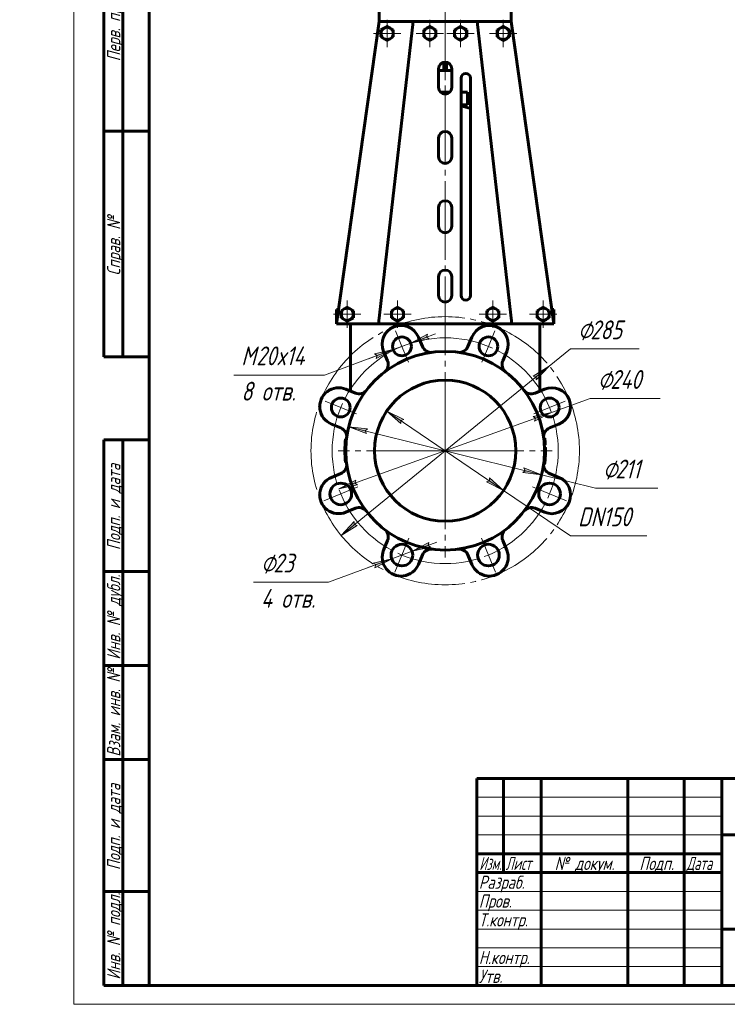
# Model space of a CAD drawing. Header units: millimetres. Extents: x -14 to 297, y 0 to 429.
# Tile 1 of 4: x -14 to 173, y 0 to 262. Entities that reach past the tile are written whole.
import ezdxf

# ---------------------------------------------------------------- set-up
doc = ezdxf.new("R2010")
doc.units = ezdxf.units.MM
for name, pattern in [('K5LT_AXLED', [25.370941, 20.870941, -1.5, 1.5, -1.5]), ('K5LT_BASIC', [0]), ('K5LT_THIN', [0])]:
    doc.linetypes.add(name, pattern=pattern)
doc.layers.add('Системный слой', color=7, linetype='Continuous')
doc.layers.add('Системный слой (1)', color=251, linetype='Continuous', true_color=0x6c6c6c)
doc.styles.add('KDIMTEXTSTYLE', font='txt', dxfattribs={"width": 0.96, "oblique": 15, "height": 5})
doc.styles.add('KTEXTSTYLE', font='txt', dxfattribs={"width": 0.96, "height": 5})
doc.dimstyles.new('KDIMSTYLE (0.25)', dxfattribs={"dimtxt": 5, "dimasz": 1, "dimexe": 2, "dimexo": 0, "dimgap": 1, "dimtad": 1, "dimlfac": 4, "dimtxsty": 'KDIMTEXTSTYLE', "dimsah": 1, "dimcen": 0, "dimdle": 1, "dimadec": 0, "dimazin": 0, "dimtfac": 0.667, "dimtmove": 0, "dimatfit": 3, "dimfxl": 1, "dimtvp": 1, "dimtolj": 1, "dimtzin": 0, "dimarcsym": 0})

# ---------------------------------------------------------------- blocks, each defined once
blk = doc.blocks.new('D0')
at = {"layer": 'Системный слой (1)'}
for points in [[(93.64, 177.21), (94.34, 176.77), (89.42, 175.65), (93.89, 178.01)], [(80.28, 171.56), (84.74, 173.92), (79.82, 172.8), (80.52, 172.35)]]:
    blk.add_hatch(color=7, dxfattribs=at).paths.add_polyline_path(points)
at = {"layer": 'Системный слой (1)', "color": 7, "linetype": 'K5LT_THIN', "lineweight": 18, "true_color": 0xffffff}
for p, q in [((89.42, 175.65), (95.99, 178.08)), ((93.89, 178.01), (89.42, 175.65)), ((93.64, 177.21), (93.89, 178.01)), ((89.42, 175.65), (84.74, 173.92)), ((89.42, 175.65), (94.34, 176.77)), ((94.34, 176.77), (93.64, 177.21)), ((84.74, 173.92), (66.54, 167.18)), ((84.74, 173.92), (78.17, 171.49)), ((84.74, 173.92), (79.82, 172.8)), ((79.82, 172.8), (80.52, 172.35)), ((80.28, 171.56), (84.74, 173.92)), ((80.52, 172.35), (80.28, 171.56))]:
    blk.add_line(p, q, dxfattribs=at)
blk.add_wipeout([(44.46, 158.8), (44.46, 175.56), (63.74, 175.56), (63.74, 158.8)]).dxf.layer = 'Системный слой (1)'
blk.add_line((66.54, 167.18), (42.46, 167.18), dxfattribs=at)
at = {"layer": 'Системный слой (1)', "color": 7, "char_height": 5, "attachment_point": 1, "style": 'KTEXTSTYLE'}
for s, insert in [('\\fArial|b0|c204|p34;\\H5.0;\\W1.000;\\Q15;\\fGOST Type AU|b0|i0|c204|p34;\\Q15;\\W0.960;M', (44.46, 174.77)), ('\\fArial|b0|c204|p34;\\H5.0;\\W1.000;\\Q15;\\fGOST Type AU|b0|i0|c204|p34;\\Q15;\\W0.960;20x14', (48.43, 174.77)), ('\\fArial|b0|c204|p34;\\H5.0;\\W1.000;\\Q15;\\fGOST Type AU|b0|i0|c204|p34;\\Q15;\\W0.960;8 отв.', (44.46, 165.38))]:
    blk.add_mtext(s, dxfattribs=dict(at, insert=insert))
blk = doc.blocks.new('KDIMARROW_01')
at = {"layer": 'Системный слой'}
blk.add_hatch(color=0, dxfattribs=at).paths.add_polyline_path([(0, 0), (-5, 0.66), (-4.5, 0), (-5, -0.66)])
at = {"layer": 'Системный слой', "color": 0, "linetype": 'K5LT_THIN', "lineweight": 18}
for p, q in [((-4.5, 0), (-5, 0.66)), ((-5, 0.66), (0, 0)), ((0, 0), (-5, -0.66)), ((-5, -0.66), (-4.5, 0))]:
    blk.add_line(p, q, dxfattribs=at)
at = {"layer": 'Системный слой (1)', "color": 0, "linetype": 'K5LT_THIN', "lineweight": 18}
blk.add_line((98.56, 147.07), (98.31, 147.07), dxfattribs=at)
blk = doc.blocks.new('D1')
at = {"layer": 'Системный слой (1)'}
for points in [[(94, 121.91), (94.7, 121.46), (89.78, 120.35), (94.24, 122.7)], [(79.92, 116), (84.38, 118.36), (79.47, 117.24), (80.16, 116.8)]]:
    blk.add_hatch(color=7, dxfattribs=at).paths.add_polyline_path(points)
at = {"layer": 'Системный слой (1)', "color": 7, "linetype": 'K5LT_THIN', "lineweight": 18, "true_color": 0xffffff}
for p, q in [((89.78, 120.35), (84.38, 118.36)), ((89.78, 120.35), (96.34, 122.77)), ((94.24, 122.7), (89.78, 120.35)), ((89.78, 120.35), (94.7, 121.46)), ((94, 121.91), (94.24, 122.7)), ((94.7, 121.46), (94, 121.91)), ((84.38, 118.36), (67.55, 112.14)), ((84.38, 118.36), (77.82, 115.93)), ((84.38, 118.36), (79.47, 117.24)), ((79.92, 116), (84.38, 118.36)), ((79.47, 117.24), (80.16, 116.8)), ((80.16, 116.8), (79.92, 116))]:
    blk.add_line(p, q, dxfattribs=at)
blk.add_wipeout([(49.68, 103.75), (49.68, 120.52), (64.92, 120.52), (64.92, 103.75)]).dxf.layer = 'Системный слой (1)'
blk.add_line((67.55, 112.14), (47.68, 112.14), dxfattribs=at)
at = {"layer": 'Системный слой (1)', "color": 7, "char_height": 5, "attachment_point": 1, "style": 'KTEXTSTYLE'}
for s, insert in [('\\fArial|b0|c204|p34;\\H5.0;\\W1.000;\\Q15;\\fGOST Type AU|b0|i0|c204|p34;\\Q15;\\W0.960;⌀', (49.68, 119.72)), ('\\fArial|b0|c204|p34;\\H5.0;\\W1.000;\\Q15;\\fGOST Type AU|b0|i0|c204|p34;\\Q15;\\W0.960;23', (52.98, 119.72)), ('\\fArial|b0|c204|p34;\\H5.0;\\W1.000;\\Q15;\\fGOST Type AU|b0|i0|c204|p34;\\Q15;\\W0.960;4 отв.', (49.68, 110.34))]:
    blk.add_mtext(s, dxfattribs=dict(at, insert=insert))
blk = doc.blocks.new('U2')
at = {"layer": 'Системный слой (1)', "color": 30, "linetype": 'K5LT_AXLED', "lineweight": 18, "true_color": 0xff8000}
for q in [(72.57, 186.94), (68.94, 183.32), (76.19, 183.32), (72.57, 179.69)]:
    blk.add_line((72.57, 183.32), q, dxfattribs=at)
blk = doc.blocks.new('U3')
at = {"layer": 'Системный слой (1)', "color": 30, "linetype": 'K5LT_AXLED', "lineweight": 18, "true_color": 0xff8000}
for q in [(83.14, 261.57), (79.52, 257.94), (86.77, 257.94), (83.14, 254.32)]:
    blk.add_line((83.14, 257.94), q, dxfattribs=at)
blk = doc.blocks.new('U4')
at = {"layer": 'Системный слой (1)', "color": 30, "linetype": 'K5LT_AXLED', "lineweight": 18, "true_color": 0xff8000}
for q in [(85.9, 186.94), (82.28, 183.32), (89.53, 183.32), (85.9, 179.69)]:
    blk.add_line((85.9, 183.32), q, dxfattribs=at)
blk = doc.blocks.new('U5')
at = {"layer": 'Системный слой (1)', "color": 30, "linetype": 'K5LT_AXLED', "lineweight": 18, "true_color": 0xff8000}
for q in [(94.48, 261.57), (90.85, 257.94), (98.1, 257.94), (94.48, 254.32)]:
    blk.add_line((94.48, 257.94), q, dxfattribs=at)
blk = doc.blocks.new('U6')
at = {"layer": 'Системный слой (1)', "color": 30, "linetype": 'K5LT_AXLED', "lineweight": 18, "true_color": 0xff8000}
for q in [(102.65, 261.57), (99.02, 257.94), (106.27, 257.94), (102.65, 254.32)]:
    blk.add_line((102.65, 257.94), q, dxfattribs=at)
blk = doc.blocks.new('U7')
at = {"layer": 'Системный слой (1)', "color": 30, "linetype": 'K5LT_AXLED', "lineweight": 18, "true_color": 0xff8000}
for q in [(111.22, 186.94), (107.59, 183.32), (114.84, 183.32), (111.22, 179.69)]:
    blk.add_line((111.22, 183.32), q, dxfattribs=at)
blk = doc.blocks.new('U8')
at = {"layer": 'Системный слой (1)', "color": 30, "linetype": 'K5LT_AXLED', "lineweight": 18, "true_color": 0xff8000}
for q in [(113.98, 261.57), (110.35, 257.94), (117.6, 257.94), (113.98, 254.32)]:
    blk.add_line((113.98, 257.94), q, dxfattribs=at)
blk = doc.blocks.new('U9')
at = {"layer": 'Системный слой (1)', "color": 30, "linetype": 'K5LT_AXLED', "lineweight": 18, "true_color": 0xff8000}
for q in [(124.56, 186.94), (120.93, 183.32), (128.18, 183.32), (124.56, 179.69)]:
    blk.add_line((124.56, 183.32), q, dxfattribs=at)
blk = doc.blocks.new('D2')
at = {"layer": 'Системный слой (1)'}
for points in [[(122.74, 165.88), (126.2, 169.54), (121.91, 166.9), (122.71, 166.7)], [(70.92, 124.59), (75.21, 127.24), (74.41, 127.43), (74.38, 128.26)]]:
    blk.add_hatch(color=7, dxfattribs=at).paths.add_polyline_path(points)
at = {"layer": 'Системный слой (1)', "color": 7, "linetype": 'K5LT_THIN', "lineweight": 18, "true_color": 0xffffff}
for p, q in [((126.2, 169.54), (131.81, 174.1)), ((70.92, 124.59), (126.2, 169.54)), ((121.91, 166.9), (126.2, 169.54)), ((126.2, 169.54), (122.74, 165.88)), ((122.71, 166.7), (121.91, 166.9)), ((122.74, 165.88), (122.71, 166.7)), ((70.92, 124.59), (74.38, 128.26)), ((74.38, 128.26), (74.41, 127.43)), ((75.21, 127.24), (70.92, 124.59)), ((74.41, 127.43), (75.21, 127.24))]:
    blk.add_line(p, q, dxfattribs=at)
blk.add_wipeout([(133.81, 175.1), (133.81, 182.48), (147.49, 182.48), (147.49, 175.1)]).dxf.layer = 'Системный слой (1)'
blk.add_line((131.81, 174.1), (150.06, 174.1), dxfattribs=at)
at = {"layer": 'Системный слой (1)', "color": 7, "char_height": 5, "attachment_point": 1, "style": 'KTEXTSTYLE'}
for s, insert in [('\\fArial|b0|c204|p34;\\H5.0;\\W1.000;\\Q15;\\fGOST Type AU|b0|i0|c204|p34;\\Q15;\\W0.960;⌀', (133.81, 181.68)), ('\\fArial|b0|c204|p34;\\H5.0;\\W1.000;\\Q15;\\fGOST Type AU|b0|i0|c204|p34;\\Q15;\\W0.960;285', (137.11, 181.68))]:
    blk.add_mtext(s, dxfattribs=dict(at, insert=insert))
blk = doc.blocks.new('D3')
at = {"layer": 'Системный слой (1)'}
for points in [[(77.34, 152.37), (77.98, 152.88), (72.97, 153.46), (77.66, 151.61)], [(124.15, 140.68), (119.46, 142.53), (119.78, 141.77), (119.14, 141.25)]]:
    blk.add_hatch(color=7, dxfattribs=at).paths.add_polyline_path(points)
at = {"layer": 'Системный слой (1)', "color": 7, "linetype": 'K5LT_THIN', "lineweight": 18, "true_color": 0xffffff}
for p, q in [((72.97, 153.46), (77.98, 152.88)), ((77.66, 151.61), (72.97, 153.46)), ((72.97, 153.46), (124.15, 140.68)), ((77.98, 152.88), (77.34, 152.37)), ((77.34, 152.37), (77.66, 151.61)), ((119.14, 141.25), (119.78, 141.77)), ((119.78, 141.77), (119.46, 142.53)), ((119.46, 142.53), (124.15, 140.68)), ((124.15, 140.68), (119.14, 141.25)), ((124.15, 140.68), (138.44, 137.11))]:
    blk.add_line(p, q, dxfattribs=at)
blk.add_wipeout([(140.44, 138.11), (140.44, 145.49), (152.48, 145.49), (152.48, 138.11)]).dxf.layer = 'Системный слой (1)'
blk.add_line((138.44, 137.11), (154.98, 137.11), dxfattribs=at)
at = {"layer": 'Системный слой (1)', "color": 7, "char_height": 5, "attachment_point": 1, "style": 'KTEXTSTYLE'}
for s, insert in [('\\fArial|b0|c204|p34;\\H5.0;\\W1.000;\\Q15;\\fGOST Type AU|b0|i0|c204|p34;\\Q15;\\W0.960;⌀', (140.44, 144.7)), ('\\fArial|b0|c204|p34;\\H5.0;\\W1.000;\\Q15;\\fGOST Type AU|b0|i0|c204|p34;\\Q15;\\W0.960;211', (143.75, 144.7))]:
    blk.add_mtext(s, dxfattribs=dict(at, insert=insert))
blk = doc.blocks.new('D4')
at = {"layer": 'Системный слой (1)'}
for points in [[(122.31, 154.9), (126.79, 157.21), (121.87, 156.14), (122.56, 155.69)], [(75.26, 137.99), (74.56, 138.45), (74.81, 139.23), (70.33, 136.92)]]:
    blk.add_hatch(color=7, dxfattribs=at).paths.add_polyline_path(points)
at = {"layer": 'Системный слой (1)', "color": 7, "linetype": 'K5LT_THIN', "lineweight": 18, "true_color": 0xffffff}
for p, q in [((126.79, 157.21), (137.08, 160.91)), ((70.33, 136.92), (126.79, 157.21)), ((121.87, 156.14), (126.79, 157.21)), ((126.79, 157.21), (122.31, 154.9)), ((122.56, 155.69), (121.87, 156.14)), ((122.31, 154.9), (122.56, 155.69)), ((70.33, 136.92), (74.81, 139.23)), ((74.81, 139.23), (74.56, 138.45)), ((75.26, 137.99), (70.33, 136.92)), ((74.56, 138.45), (75.26, 137.99))]:
    blk.add_line(p, q, dxfattribs=at)
blk.add_wipeout([(139.08, 161.91), (139.08, 169.29), (153.02, 169.29), (153.02, 161.91)]).dxf.layer = 'Системный слой (1)'
blk.add_line((137.08, 160.91), (155.6, 160.91), dxfattribs=at)
at = {"layer": 'Системный слой (1)', "color": 7, "char_height": 5, "attachment_point": 1, "style": 'KTEXTSTYLE'}
for s, insert in [('\\fArial|b0|c204|p34;\\H5.0;\\W1.000;\\Q15;\\fGOST Type AU|b0|i0|c204|p34;\\Q15;\\W0.960;⌀', (139.08, 168.5)), ('\\fArial|b0|c204|p34;\\H5.0;\\W1.000;\\Q15;\\fGOST Type AU|b0|i0|c204|p34;\\Q15;\\W0.960;240', (142.39, 168.5))]:
    blk.add_mtext(s, dxfattribs=dict(at, insert=insert))
blk = doc.blocks.new('D5')
at = {"layer": 'Системный слой (1)'}
for points in [[(87.57, 155.35), (83.06, 157.62), (86.83, 154.26), (86.78, 155.09)], [(114.06, 136.51), (110.3, 139.87), (110.34, 139.05), (109.56, 138.78)]]:
    blk.add_hatch(color=7, dxfattribs=at).paths.add_polyline_path(points)
at = {"layer": 'Системный слой (1)', "color": 7, "linetype": 'K5LT_THIN', "lineweight": 18, "true_color": 0xffffff}
for p, q in [((83.06, 157.62), (87.57, 155.35)), ((86.83, 154.26), (83.06, 157.62)), ((83.06, 157.62), (114.06, 136.51)), ((87.57, 155.35), (86.78, 155.09)), ((86.78, 155.09), (86.83, 154.26)), ((109.56, 138.78), (110.34, 139.05)), ((114.06, 136.51), (109.56, 138.78)), ((110.34, 139.05), (110.3, 139.87)), ((110.3, 139.87), (114.06, 136.51)), ((114.06, 136.51), (131.82, 124.42))]:
    blk.add_line(p, q, dxfattribs=at)
blk.add_wipeout([(133.82, 125.42), (133.82, 132.8), (149.41, 132.8), (149.41, 125.42)]).dxf.layer = 'Системный слой (1)'
blk.add_line((131.82, 124.42), (152.06, 124.42), dxfattribs=at)
at = {"layer": 'Системный слой (1)', "color": 7, "insert": (133.82, 132), "char_height": 5, "attachment_point": 1, "style": 'KTEXTSTYLE'}
blk.add_mtext('\\fArial|b0|c204|p34;\\H5.0;\\W1.000;\\Q15;\\fGOST Type AU|b0|i0|c204|p34;\\Q15;\\W0.960;DN150', dxfattribs=at)
blk = doc.blocks.new('U10')
at = {"layer": 'Системный слой (1)', "color": 30, "linetype": 'K5LT_AXLED', "lineweight": 18, "true_color": 0xff8000}
for q in [(98.56, 344.07), (70.19, 147.07), (126.94, 147.07), (98.56, 118.69)]:
    blk.add_line((98.56, 147.07), q, dxfattribs=at)
blk = doc.blocks.new('U11')
at = {"layer": 'Системный слой (1)', "color": 30, "linetype": 'K5LT_AXLED', "lineweight": 18, "true_color": 0xff8000}
for p, q in [((87.08, 174.78), (85.36, 178.94)), ((110.04, 174.78), (111.76, 178.94)), ((88.8, 170.63), (87.08, 174.78)), ((108.32, 170.63), (110.04, 174.78)), ((70.84, 158.55), (66.69, 160.27)), ((126.28, 158.55), (130.43, 160.27)), ((75, 156.83), (70.84, 158.55)), ((122.12, 156.83), (126.28, 158.55)), ((75.35, 137.45), (70.84, 135.59)), ((121.77, 137.45), (126.28, 135.59)), ((70.84, 135.59), (66.34, 133.72)), ((126.28, 135.59), (130.78, 133.72)), ((88.95, 123.86), (87.08, 119.35)), ((108.18, 123.86), (110.04, 119.35)), ((87.08, 119.35), (85.21, 114.85)), ((110.04, 119.35), (111.91, 114.85))]:
    blk.add_line(p, q, dxfattribs=at)
for start, end in [(67.5, 112.5), (112.5, 157.5), (22.5, 67.5), (157.5, 202.5), (337.5, 22.5), (202.5, 247.5), (292.5, 337.5), (247.5, 292.5)]:
    blk.add_arc((98.56, 147.07), 30, start, end, dxfattribs=at)
blk = doc.blocks.new('U18')
at = {"color": 7, "linetype": 'K5LT_THIN', "lineweight": 18, "true_color": 0xffffff}
for p, q in [((0, 0), (0, 420)), ((107, 55), (172, 55)), ((107, 50), (172, 50)), ((107, 45), (172, 45)), ((107, 30), (172, 30)), ((107, 25), (172, 25)), ((107, 20), (172, 20)), ((107, 15), (172, 15)), ((107, 10), (172, 10)), ((297, 0), (0, 0))]:
    blk.add_line(p, q, dxfattribs=at)
at = {"color": 143, "linetype": 'K5LT_BASIC', "lineweight": 60, "true_color": 0x33acca}
for p, q in [((20, 5), (20, 415)), ((8, 172), (8, 292)), ((13, 172), (13, 292)), ((20, 232), (8, 232)), ((20, 172), (8, 172)), ((8, 5), (8, 150)), ((20, 150), (8, 150)), ((13, 5), (13, 150)), ((20, 115), (8, 115)), ((20, 90), (8, 90)), ((20, 65), (8, 65)), ((107, 60), (292, 60)), ((107, 5), (107, 60)), ((114, 35), (114, 60)), ((124, 5), (124, 60)), ((147, 5), (147, 60)), ((162, 5), (162, 60)), ((172, 5), (172, 60)), ((172, 45), (292, 45)), ((107, 40), (172, 40)), ((107, 35), (172, 35)), ((20, 30), (8, 30)), ((172, 20), (242, 20)), ((20, 5), (8, 5)), ((292, 5), (20, 5))]:
    blk.add_line(p, q, dxfattribs=at)
at = {"color": 7, "char_height": 3.5, "attachment_point": 1, "rotation": 90, "style": 'KTEXTSTYLE'}
for s, insert in [('\\fArial|b0|c204|p34;\\H5.0;\\W1.000;\\Q15;\\fGOST Type AU|b0|i0|c204|p34;\\Q15;\\W0.960;\\H3.50;Перв. примен.', (8.82, 250.52)), ('\\fArial|b0|c204|p34;\\H5.0;\\W1.000;\\Q15;\\fGOST Type AU|b0|i0|c204|p34;\\Q15;\\W0.960;\\H3.50;Справ. №', (8.82, 193.63)), ('\\fArial|b0|c204|p34;\\H5.0;\\W1.000;\\Q15;\\fGOST Type AU|b0|i0|c204|p34;\\Q15;\\W0.960;\\H3.50;Подп. и дата', (8.82, 120.66)), ('\\fArial|b0|c204|p34;\\H5.0;\\W1.000;\\Q15;\\fGOST Type AU|b0|i0|c204|p34;\\Q15;\\W0.960;\\H3.50;Инв. № дубл.', (8.82, 91.57)), ('\\fArial|b0|c204|p34;\\H5.0;\\W1.000;\\Q15;\\fGOST Type AU|b0|i0|c204|p34;\\Q15;\\W0.960;\\H3.50;Взам. инв. №', (8.82, 65.8)), ('\\fArial|b0|c204|p34;\\H5.0;\\W1.000;\\Q15;\\fGOST Type AU|b0|i0|c204|p34;\\Q15;\\W0.960;\\H3.50;Подп. и дата', (8.82, 35.66)), ('\\fArial|b0|c204|p34;\\H5.0;\\W1.000;\\Q15;\\fGOST Type AU|b0|i0|c204|p34;\\Q15;\\W0.960;\\H3.50;Инв. № подл.', (8.82, 6.57))]:
    blk.add_mtext(s, dxfattribs=dict(at, insert=insert))
at = {"color": 7, "char_height": 3.5, "attachment_point": 1, "style": 'KTEXTSTYLE'}
for s, insert in [('\\fArial|b0|c204|p34;\\H5.0;\\W1.000;\\Q15;\\fGOST Type AU|b0|i0|c204|p34;\\Q15;\\W0.786;\\H3.50;Изм.', (107.62, 39.18)), ('\\fArial|b0|c204|p34;\\H5.0;\\W1.000;\\Q15;\\fGOST Type AU|b0|i0|c204|p34;\\Q15;\\W0.800;\\H3.50;Лист', (114.61, 39.18)), ('\\fArial|b0|c204|p34;\\H5.0;\\W1.000;\\Q15;\\fGOST Type AU|b0|i0|c204|p34;\\Q15;\\W0.960;\\H3.50;№ докум.', (127.63, 39.18)), ('\\fArial|b0|c204|p34;\\H5.0;\\W1.000;\\Q15;\\fGOST Type AU|b0|i0|c204|p34;\\Q15;\\W0.960;\\H3.50;Подп.', (150.1, 39.18)), ('\\fArial|b0|c204|p34;\\H5.0;\\W1.000;\\Q15;\\fGOST Type AU|b0|i0|c204|p34;\\Q15;\\W0.800;\\H3.50;Дата', (162.61, 39.18)), ('\\fArial|b0|c204|p34;\\H5.0;\\W1.000;\\Q15;\\fGOST Type AU|b0|i0|c204|p34;\\Q15;\\W0.960;\\H3.50;Разраб.', (107.5, 34.18)), ('\\fArial|b0|c204|p34;\\H5.0;\\W1.000;\\Q15;\\fGOST Type AU|b0|i0|c204|p34;\\Q15;\\W0.960;\\H3.50;Пров.', (107.5, 29.18)), ('\\fArial|b0|c204|p34;\\H5.0;\\W1.000;\\Q15;\\fGOST Type AU|b0|i0|c204|p34;\\Q15;\\W0.960;\\H3.50;Т.контр.', (107.5, 24.18)), ('\\fArial|b0|c204|p34;\\H5.0;\\W1.000;\\Q15;\\fGOST Type AU|b0|i0|c204|p34;\\Q15;\\W0.960;\\H3.50;Н.контр.', (107.5, 14.18)), ('\\fArial|b0|c204|p34;\\H5.0;\\W1.000;\\Q15;\\fGOST Type AU|b0|i0|c204|p34;\\Q15;\\W0.960;\\H3.50;Утв.', (107.5, 9.18))]:
    blk.add_mtext(s, dxfattribs=dict(at, insert=insert))

msp = doc.modelspace()

# ---------------------------------------------------------------- linework, layer by layer
at = {"layer": 'Системный слой (1)', "color": 143, "linetype": 'K5LT_BASIC', "lineweight": 60, "true_color": 0x33acca}
for p, q in [((81.0609, 261.0678), (81.0609, 271.0678)), ((116.0609, 261.0678), (116.0609, 271.0678)), ((81.0609, 261.0678), (69.6859, 180.8178)), ((90.0544, 261.0678), (80.8347, 180.8178)), ((83.5609, 261.0678), (81.0609, 261.0678)), ((82.3305, 259.3501), (81.518, 258.881)), ((83.143, 259.8192), (82.3305, 259.3501)), ((83.9555, 259.3501), (83.143, 259.8192)), ((83.5609, 261.0678), (113.5609, 261.0678)), ((84.768, 258.881), (83.9555, 259.3501)), ((93.6641, 259.3501), (92.8516, 258.881)), ((94.4766, 259.8192), (93.6641, 259.3501)), ((95.2891, 259.3501), (94.4766, 259.8192)), ((96.1016, 258.881), (95.2891, 259.3501)), ((101.8328, 259.3501), (101.0203, 258.881)), ((102.6453, 259.8192), (101.8328, 259.3501)), ((103.4578, 259.3501), (102.6453, 259.8192)), ((104.2703, 258.881), (103.4578, 259.3501)), ((107.0675, 261.0678), (116.2872, 180.8178)), ((113.1664, 259.3501), (112.3539, 258.881)), ((113.9789, 259.8192), (113.1664, 259.3501)), ((116.0609, 261.0678), (113.5609, 261.0678)), ((114.7914, 259.3501), (113.9789, 259.8192)), ((115.6039, 258.881), (114.7914, 259.3501)), ((127.4359, 180.8178), (116.0609, 261.0678)), ((81.518, 258.881), (81.518, 257.9428)), ((81.518, 257.9428), (81.518, 257.0046)), ((81.518, 257.0046), (82.3305, 256.5355)), ((82.3305, 256.5355), (83.143, 256.0664)), ((83.143, 256.0664), (83.9555, 256.5355)), ((83.9555, 256.5355), (84.768, 257.0046)), ((84.768, 257.9428), (84.768, 258.881)), ((84.768, 257.0046), (84.768, 257.9428)), ((92.8516, 258.881), (92.8516, 257.9428)), ((92.8516, 257.9428), (92.8516, 257.0046)), ((92.8516, 257.0046), (93.6641, 256.5355)), ((93.6641, 256.5355), (94.4766, 256.0664)), ((94.4766, 256.0664), (95.2891, 256.5355)), ((95.2891, 256.5355), (96.1016, 257.0046)), ((96.1016, 257.9428), (96.1016, 258.881)), ((96.1016, 257.0046), (96.1016, 257.9428)), ((101.0203, 258.881), (101.0203, 257.9428)), ((101.0203, 257.9428), (101.0203, 257.0046)), ((101.0203, 257.0046), (101.8328, 256.5355)), ((101.8328, 256.5355), (102.6453, 256.0664)), ((102.6453, 256.0664), (103.4578, 256.5355)), ((103.4578, 256.5355), (104.2703, 257.0046)), ((104.2703, 257.9428), (104.2703, 258.881)), ((104.2703, 257.0046), (104.2703, 257.9428)), ((112.3539, 258.881), (112.3539, 257.9428)), ((112.3539, 257.9428), (112.3539, 257.0046)), ((112.3539, 257.0046), (113.1664, 256.5355)), ((113.1664, 256.5355), (113.9789, 256.0664)), ((113.9789, 256.0664), (114.7914, 256.5355)), ((114.7914, 256.5355), (115.6039, 257.0046)), ((115.6039, 257.9428), (115.6039, 258.881)), ((115.6039, 257.0046), (115.6039, 257.9428)), ((96.8109, 248.5678), (96.8109, 243.5678)), ((98.2129, 248.0678), (98.2129, 250.2828)), ((98.909, 248.0678), (98.909, 250.2828)), ((100.3109, 243.5678), (100.3109, 248.5678)), ((96.8109, 248.0678), (98.2129, 248.0678)), ((98.2129, 248.0678), (98.909, 248.0678)), ((98.909, 248.0678), (100.3109, 248.0678)), ((102.7724, 246.0678), (102.7724, 188.3178)), ((105.2724, 188.3178), (105.2724, 246.0678)), ((97.3362, 242.3178), (99.7857, 242.3178)), ((102.7724, 242.3178), (104.4788, 242.3178)), ((104.4788, 238.9428), (104.4788, 242.3178)), ((102.7724, 238.9428), (104.4788, 238.9428)), ((102.7724, 238.7077), (105.2724, 238.0052)), ((96.8109, 230.1511), (96.8109, 225.1511)), ((100.3109, 225.1511), (100.3109, 230.1511)), ((96.8109, 211.7345), (96.8109, 206.7345)), ((100.3109, 206.7345), (100.3109, 211.7345)), ((96.8109, 193.3178), (96.8109, 188.3178)), ((100.3109, 188.3178), (100.3109, 193.3178)), ((69.6859, 184.5678), (70.2175, 184.5678)), ((69.6859, 180.8178), (69.6859, 184.5678)), ((71.7528, 184.7251), (70.9403, 184.256)), ((70.9403, 184.256), (70.9403, 183.3178)), ((70.9403, 183.3178), (70.9403, 182.3796)), ((72.5653, 185.1942), (71.7528, 184.7251)), ((73.3778, 184.7251), (72.5653, 185.1942)), ((74.1903, 184.256), (73.3778, 184.7251)), ((74.1903, 183.3178), (74.1903, 184.256)), ((74.1903, 182.3796), (74.1903, 183.3178)), ((85.0906, 184.7251), (84.2781, 184.256)), ((84.2781, 184.256), (84.2781, 183.3178)), ((84.2781, 183.3178), (84.2781, 182.3796)), ((85.9031, 185.1942), (85.0906, 184.7251)), ((86.7156, 184.7251), (85.9031, 185.1942)), ((87.5281, 184.256), (86.7156, 184.7251)), ((87.5281, 183.3178), (87.5281, 184.256)), ((87.5281, 182.3796), (87.5281, 183.3178)), ((110.4062, 184.7251), (109.5937, 184.256)), ((109.5937, 184.256), (109.5937, 183.3178)), ((109.5937, 183.3178), (109.5937, 182.3796)), ((111.2187, 185.1942), (110.4062, 184.7251)), ((112.0312, 184.7251), (111.2187, 185.1942)), ((112.8437, 184.256), (112.0312, 184.7251)), ((112.8437, 183.3178), (112.8437, 184.256)), ((112.8437, 182.3796), (112.8437, 183.3178)), ((123.7441, 184.7251), (122.9316, 184.256)), ((122.9316, 184.256), (122.9316, 183.3178)), ((122.9316, 183.3178), (122.9316, 182.3796)), ((124.5566, 185.1942), (123.7441, 184.7251)), ((125.3691, 184.7251), (124.5566, 185.1942)), ((126.1816, 184.256), (125.3691, 184.7251)), ((126.1816, 183.3178), (126.1816, 184.256)), ((126.1816, 182.3796), (126.1816, 183.3178)), ((126.9044, 184.5678), (127.4359, 184.5678)), ((127.4359, 180.8178), (127.4359, 184.5678)), ((69.6859, 180.8178), (80.583, 180.8178)), ((70.9403, 182.3796), (71.7528, 181.9105)), ((71.7528, 181.9105), (72.5653, 181.4414)), ((72.5653, 181.4414), (73.3778, 181.9105)), ((73.3778, 181.9105), (74.1903, 182.3796)), ((73.4359, 180.8178), (73.4359, 162.8869)), ((80.583, 180.8178), (80.8347, 180.8178)), ((80.8347, 180.8178), (83.0995, 180.8178)), ((83.0995, 180.8178), (114.0224, 180.8178)), ((84.2781, 182.3796), (85.0906, 181.9105)), ((85.0906, 181.9105), (85.9031, 181.4414)), ((85.9031, 181.4414), (86.7156, 181.9105)), ((86.7156, 181.9105), (87.5281, 182.3796)), ((109.5937, 182.3796), (110.4062, 181.9105)), ((110.4062, 181.9105), (111.2187, 181.4414)), ((111.2187, 181.4414), (112.0312, 181.9105)), ((112.0312, 181.9105), (112.8437, 182.3796)), ((114.0224, 180.8178), (116.2872, 180.8178)), ((116.2872, 180.8178), (116.5388, 180.8178)), ((116.5388, 180.8178), (127.4359, 180.8178)), ((122.9316, 182.3796), (123.7441, 181.9105)), ((123.6859, 180.8178), (123.6859, 162.8869)), ((123.7441, 181.9105), (124.5566, 181.4414)), ((124.5566, 181.4414), (125.3691, 181.9105)), ((125.3691, 181.9105), (126.1816, 182.3796)), ((91.4606, 177.275), (92.5096, 174.7426)), ((104.6123, 174.7426), (105.6612, 177.275)), ((83.2708, 170.9158), (82.2219, 173.4482)), ((114.9, 173.4482), (113.8511, 170.9158)), ((72.1805, 163.4069), (74.7129, 162.3579)), ((122.4089, 162.3579), (124.9413, 163.4069)), ((70.8861, 153.1191), (68.3537, 154.1681)), ((128.7682, 154.1681), (126.2358, 153.1191)), ((72.3717, 150.1928), (72.12, 150.1928)), ((124.7215, 150.4246), (124.9735, 150.4246)), ((72.1859, 147.0678), (71.9359, 147.0678)), ((124.8863, 148.6846), (125.1368, 148.6846)), ((124.8872, 148.6703), (125.1377, 148.6703)), ((124.8878, 148.6607), (125.1382, 148.6607)), ((124.9208, 147.9618), (125.1709, 147.9618)), ((124.921, 147.9547), (125.1712, 147.9547)), ((124.9211, 147.9535), (125.1712, 147.9535)), ((124.9213, 147.9463), (125.1714, 147.9463)), ((124.9294, 147.6547), (125.1795, 147.6547)), ((124.9304, 146.5266), (125.1804, 146.5266)), ((72.3717, 143.9428), (72.12, 143.9428)), ((124.7708, 144.1212), (125.0224, 144.1212)), ((124.8841, 145.4154), (125.1346, 145.4154)), ((124.8934, 145.5708), (125.1438, 145.5708)), ((124.8934, 145.5708), (125.1438, 145.5708)), ((124.8938, 145.5767), (125.1441, 145.5767)), ((124.8942, 145.5839), (125.1445, 145.5839)), ((124.9059, 145.8096), (125.1562, 145.8096)), ((124.6957, 143.4532), (124.9394, 143.4532)), ((124.7047, 143.5727), (124.9555, 143.5727)), ((124.7412, 143.869), (124.9931, 143.869)), ((68.3537, 139.9675), (70.8861, 141.0165)), ((126.2358, 141.0165), (128.7682, 139.9675)), ((74.7129, 131.7777), (72.1805, 130.7287)), ((124.9413, 130.7287), (122.4089, 131.7777)), ((82.2219, 120.6874), (83.2708, 123.2198)), ((113.8511, 123.2198), (114.9, 120.6874)), ((92.5096, 119.393), (91.4606, 116.8606)), ((105.6612, 116.8606), (104.6123, 119.393))]:
    msp.add_line(p, q, dxfattribs=at)
at = {"layer": 'Системный слой (1)', "color": 30, "linetype": 'K5LT_AXLED', "lineweight": 18, "true_color": 0xff8000}
msp.add_line((98.5609, 246.0678), (98.5609, 255.0678), dxfattribs=at)
msp.add_circle((98.5609, 147.0678), 35.625, dxfattribs=at)
at = {"layer": 'Системный слой (1)', "color": 143, "linetype": 'K5LT_BASIC', "lineweight": 60, "true_color": 0x33acca}
for centre, radius in [((87.0804, 174.7842), 2.5), ((110.0414, 174.7842), 2.5), ((98.5609, 147.0678), 26.375), ((98.5609, 147.0678), 18.75), ((70.8445, 158.5483), 2.5), ((126.2773, 158.5483), 2.5), ((70.8445, 135.5873), 2.875), ((126.2773, 135.5873), 2.875), ((87.0804, 119.3514), 2.875), ((110.0414, 119.3514), 2.875)]:
    msp.add_circle(centre, radius, dxfattribs=at)
for centre, radius, start, end in [((83.143, 257.9428), 1.625, 120, 180), ((83.143, 257.9428), 1.625, 60, 120), ((83.143, 257.9428), 1.625, 0, 60), ((94.4766, 257.9428), 1.625, 120, 180), ((94.4766, 257.9428), 1.625, 60, 120), ((94.4766, 257.9428), 1.625, 0, 60), ((102.6453, 257.9428), 1.625, 120, 180), ((102.6453, 257.9428), 1.625, 60, 120), ((102.6453, 257.9428), 1.625, 0, 60), ((113.9789, 257.9428), 1.625, 120, 180), ((113.9789, 257.9428), 1.625, 60, 120), ((113.9789, 257.9428), 1.625, 0, 60), ((83.143, 257.9428), 1.625, 180, 240), ((83.143, 257.9428), 1.625, 240, 300), ((83.143, 257.9428), 1.625, 300, 0), ((94.4766, 257.9428), 1.625, 180, 240), ((94.4766, 257.9428), 1.625, 240, 300), ((94.4766, 257.9428), 1.625, 300, 0), ((102.6453, 257.9428), 1.625, 180, 240), ((102.6453, 257.9428), 1.625, 240, 300), ((102.6453, 257.9428), 1.625, 300, 0), ((113.9789, 257.9428), 1.625, 180, 240), ((113.9789, 257.9428), 1.625, 240, 300), ((113.9789, 257.9428), 1.625, 300, 0), ((98.5609, 248.5678), 1.75, 0, 180), ((104.0224, 246.0678), 1.25, 0, 180), ((98.5609, 243.5678), 1.75, 180, 0), ((98.5609, 230.1511), 1.75, 0, 180), ((98.5609, 225.1511), 1.75, 180, 0), ((98.5609, 211.7345), 1.75, 0, 180), ((98.5609, 206.7345), 1.75, 180, 0), ((98.5609, 193.3178), 1.75, 0, 180), ((98.5609, 188.3178), 1.75, 180, 0), ((104.0224, 188.3178), 1.25, 180, 0), ((72.5653, 183.3178), 1.625, 120, 180), ((72.5653, 183.3178), 1.625, 180, 240), ((72.5653, 183.3178), 1.625, 60, 120), ((72.5653, 183.3178), 1.625, 0, 60), ((72.5653, 183.3178), 1.625, 300, 0), ((85.9031, 183.3178), 1.625, 120, 180), ((85.9031, 183.3178), 1.625, 180, 240), ((85.9031, 183.3178), 1.625, 60, 120), ((85.9031, 183.3178), 1.625, 0, 60), ((85.9031, 183.3178), 1.625, 300, 0), ((111.2187, 183.3178), 1.625, 120, 180), ((111.2187, 183.3178), 1.625, 180, 240), ((111.2187, 183.3178), 1.625, 60, 120), ((111.2187, 183.3178), 1.625, 0, 60), ((111.2187, 183.3178), 1.625, 300, 0), ((124.5566, 183.3178), 1.625, 120, 180), ((124.5566, 183.3178), 1.625, 180, 240), ((124.5566, 183.3178), 1.625, 60, 120), ((124.5566, 183.3178), 1.625, 0, 60), ((124.5566, 183.3178), 1.625, 300, 0), ((72.5653, 183.3178), 1.625, 240, 300), ((85.9031, 183.3178), 1.625, 240, 300), ((111.2187, 183.3178), 1.625, 240, 300), ((124.5566, 183.3178), 1.625, 240, 300), ((86.8413, 175.3616), 5, 22.5, 202.5), ((110.2806, 175.3616), 5, 337.5, 157.5), ((94.8193, 175.6994), 2.5, 202.5, 277.445349), ((102.3026, 175.6994), 2.5, 262.554651, 337.5), ((80.9611, 169.9591), 2.5, 307.554651, 22.5), ((116.1608, 169.9591), 2.5, 157.5, 232.445349), ((70.2671, 158.7875), 5, 67.5, 247.5), ((75.6696, 164.6676), 2.5, 247.5, 322.445349), ((121.4522, 164.6676), 2.5, 217.554651, 292.5), ((126.8547, 158.7875), 5, 292.5, 112.5), ((69.9294, 150.8094), 2.5, 352.554651, 67.5), ((127.1925, 150.8094), 2.5, 112.5, 187.445349), ((98.5609, 147.0678), 26.625, 173.259607, 180), ((98.5609, 147.0678), 26.625, 3.481462, 7.242878), ((98.5609, 147.0678), 26.625, 180, 186.740393), ((98.5609, 147.0678), 26.625, 3.450535, 3.481462), ((98.5609, 147.0678), 26.625, 3.429925, 3.450535), ((98.5609, 147.0678), 26.625, 1.90881, 1.924231), ((98.5609, 147.0678), 26.625, 1.906228, 1.90881), ((98.5609, 147.0678), 26.625, 1.890785, 1.906228), ((98.5609, 147.0678), 26.625, 1.263079, 1.890785), ((98.5609, 147.0678), 26.625, 358.549746, 358.835284), ((98.5609, 147.0678), 26.625, 358.835284, 1.263079), ((98.5609, 147.0678), 26.625, 353.099763, 353.646031), ((98.5609, 147.0678), 26.625, 353.646031, 356.44183), ((98.5609, 147.0678), 26.625, 356.44183, 356.776745), ((98.5609, 147.0678), 26.625, 356.77689, 356.78962), ((98.5609, 147.0678), 26.625, 356.776745, 356.77689), ((98.5609, 147.0678), 26.625, 356.78962, 356.805057), ((98.5609, 147.0678), 26.625, 357.291382, 357.577111), ((98.5609, 147.0678), 26.625, 357.577111, 358.549746), ((69.9294, 143.3262), 2.5, 292.5, 7.445349), ((127.1925, 143.3262), 2.5, 172.554651, 247.5), ((98.5609, 147.0678), 26.625, 352.197423, 352.456898), ((98.5609, 147.0678), 26.625, 352.456898, 353.099763), ((70.2671, 135.3481), 5, 112.5, 292.5), ((126.8547, 135.3481), 5, 247.5, 67.5), ((75.6696, 129.468), 2.5, 37.554651, 112.5), ((121.4522, 129.468), 2.5, 67.5, 142.445349), ((80.9611, 124.1765), 2.5, 337.5, 52.445349), ((116.1608, 124.1765), 2.5, 127.554651, 202.5), ((86.8413, 118.774), 5, 157.5, 337.5), ((94.8193, 118.4362), 2.5, 82.554651, 157.5), ((102.3026, 118.4362), 2.5, 22.5, 97.445349), ((110.2806, 118.774), 5, 202.5, 22.5)]:
    msp.add_arc(centre, radius, start, end, dxfattribs=at)

# ---------------------------------------------------------------- block references
at = {"layer": 'Системный слой (1)'}
for name in ['U3', 'U5', 'U6', 'U8', 'U2', 'U4', 'U7', 'U9']:
    msp.add_blockref(name, (0, 0), dxfattribs=at)

# ---------------------------------------------------------------- next in the draw order: dimensions: what is measured, and where the dimension line sits
at = {"layer": 'Системный слой (1)', "color": 7}
for p1, p2, override, picture, middle in [((96.4582, 178.2565), (77.7026, 171.3119), {"dimtih": 1, "dimtoh": 1, "dimpost": '\\fGOST Type AU|b0|c204|p34;\\H5.0;\\W0.960;\\Q15;М<>\\fGOST Type AU|b0|c204|p34;\\H5.0;\\W0.960;\\Q15;\\fGOST Type AU|b0|i0|c204|p34;\\Q15;x14\\X\\fGOST Type AU|b0|c204|p34;\\H5.0;\\W0.960;\\Q15;\\fGOST Type AU|b0|i0|c204|p34;\\Q15;8 отв.', "dimblk1": 'KDIMARROW_01', "dimblk2": 'KDIMARROW_01', "dimclrt": 7, "dimtol": 1, "dimtp": 0, "dimtm": 0, "dimtdec": 5, "dimtmove": 1, "dimatfit": 2, "dimtolj": 1}, 'D0', (64.5399, 167.1787)), ((97.8679, 123.3366), (76.293, 115.3663), {"dimtih": 1, "dimtoh": 1, "dimpost": '\\fGOST Type AU|b0|c204|p34;\\H5.0;\\W0.960;\\Q15;<>\\X\\fGOST Type AU|b0|c204|p34;\\H5.0;\\W0.960;\\Q15;\\fGOST Type AU|b0|i0|c204|p34;\\Q15;4 отв.', "dimblk1": 'KDIMARROW_01', "dimblk2": 'KDIMARROW_01', "dimclrt": 7, "dimtol": 1, "dimtp": 0, "dimtm": 0, "dimtdec": 5, "dimtmove": 1, "dimatfit": 2, "dimtolj": 1}, 'D1', (65.5508, 112.1367))]:
    dim = msp.add_diameter_dim_2p(p1=p1, p2=p2, dimstyle='KDIMSTYLE (0.25)', override=override, dxfattribs=at)
    dim.commit()
    dim.dimension.update_dxf_attribs({"geometry": picture, "text_midpoint": middle})

# ---------------------------------------------------------------- next in the draw order: dimensions: what is measured, and where the dimension line sits
dim = msp.add_diameter_dim_2p(p1=(-12.0075, 57.1741), p2=(209.1294, 236.9615), dimstyle='KDIMSTYLE (0.25)', override={"dimtih": 1, "dimtoh": 1, "dimpost": '\\fGOST Type AU|b0|c204|p34;\\H5.0;\\W0.960;\\Q15;<>', "dimblk1": 'KDIMARROW_01', "dimblk2": 'KDIMARROW_01', "dimclrt": 7, "dimtol": 1, "dimtp": 0, "dimtm": 0, "dimtdec": 5, "dimtmove": 1, "dimatfit": 2, "dimtolj": 1}, dxfattribs=at)
dim.commit()
dim.dimension.update_dxf_attribs({"geometry": 'D2', "text_midpoint": (133.8051, 174.0958), "dimtype": 163})

# ---------------------------------------------------------------- next in the draw order: dimensions: what is measured, and where the dimension line sits
dim = msp.add_diameter_dim_2p(p1=(-3.7963, 172.6266), p2=(200.9182, 121.5091), dimstyle='KDIMSTYLE (0.25)', override={"dimtih": 1, "dimtoh": 1, "dimpost": '\\fGOST Type AU|b0|c204|p34;\\H5.0;\\W0.960;\\Q15;<>', "dimblk1": 'KDIMARROW_01', "dimblk2": 'KDIMARROW_01', "dimclrt": 7, "dimtol": 1, "dimtp": 0, "dimtm": 0, "dimtdec": 5, "dimtmove": 1, "dimatfit": 2, "dimtolj": 1}, dxfattribs=at)
dim.commit()
dim.dimension.update_dxf_attribs({"geometry": 'D3', "text_midpoint": (140.4425, 137.1093), "dimtype": 163})

# ---------------------------------------------------------------- next in the draw order: dimensions: what is measured, and where the dimension line sits
dim = msp.add_diameter_dim_2p(p1=(-14.3703, 106.4903), p2=(211.4922, 187.6453), dimstyle='KDIMSTYLE (0.25)', override={"dimtih": 1, "dimtoh": 1, "dimpost": '\\fGOST Type AU|b0|c204|p34;\\H5.0;\\W0.960;\\Q15;<>', "dimblk1": 'KDIMARROW_01', "dimblk2": 'KDIMARROW_01', "dimclrt": 7, "dimtol": 1, "dimtp": 0, "dimtm": 0, "dimtdec": 5, "dimtmove": 1, "dimatfit": 2, "dimtolj": 1}, dxfattribs=at)
dim.commit()
dim.dimension.update_dxf_attribs({"geometry": 'D4', "text_midpoint": (139.0833, 160.9093), "dimtype": 163})

# ---------------------------------------------------------------- next in the draw order: dimensions: what is measured, and where the dimension line sits
dim = msp.add_diameter_dim_2p(p1=(36.5696, 189.2825), p2=(160.5522, 104.8531), dimstyle='KDIMSTYLE (0.25)', override={"dimtih": 1, "dimtoh": 1, "dimpost": '\\fGOST Type AU|b0|c204|p34;\\H5.0;\\W0.960;\\Q15;<>', "dimblk1": 'KDIMARROW_01', "dimblk2": 'KDIMARROW_01', "dimclrt": 7, "dimtol": 1, "dimtp": 0, "dimtm": 0, "dimtdec": 5, "dimtmove": 1, "dimatfit": 2, "dimtolj": 1}, dxfattribs=at)
dim.commit()
dim.dimension.update_dxf_attribs({"geometry": 'D5', "text_midpoint": (133.8226, 124.4174), "dimtype": 163})

# ---------------------------------------------------------------- next in the draw order: block references
msp.add_blockref('U18', (0, 0))
at = {"layer": 'Системный слой (1)'}
for name in ['U10', 'U11']:
    msp.add_blockref(name, (0, 0), dxfattribs=at)

doc.saveas('drawing.dxf')
